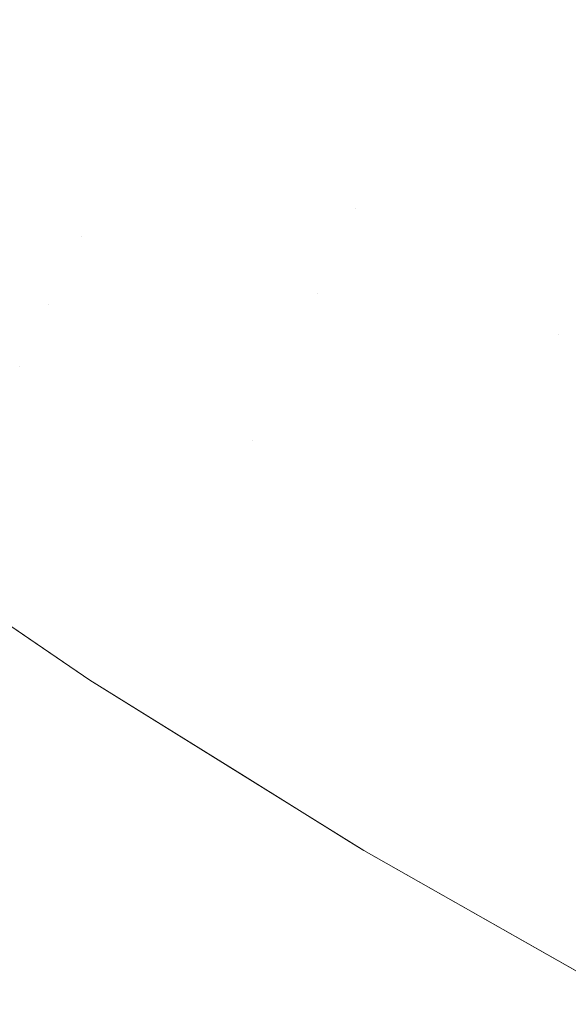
# Model space of a CAD drawing. Header units: centimetres. Extents: x -21.6 to 22.7, y 3.4 to 5.2.
# Tile 4 of 256: x -21.54369 to -21.53813, y 3.40898 to 3.41895. Entities that reach past the tile are written whole.
import ezdxf

# ---------------------------------------------------------------- set-up
doc = ezdxf.new("R2010")
doc.units = ezdxf.units.CM
doc.header["$LTSCALE"] = 2.54
doc.layers.add('Lucido design-1', color=7, linetype='Continuous')

# ---------------------------------------------------------------- blocks, each defined once
blk = doc.blocks.new('Gruppo-4-1')
at = {"color": 7, "linetype": 'Continuous', "lineweight": 9}
for points, invisible_edges in [([(-21.5384623, 3.4211658, -1872.2710799), (-21.5389634, 3.4200355, -1872.2737619), (-21.5369811, 3.4188084, -1872.2737619), (-21.536508, 3.419956, -1872.2710799)], 15), ([(-21.5369811, 3.4188084, -1872.9572661), (-21.5389634, 3.4200355, -1872.9572661), (-21.5384623, 3.4211658, -1872.9599482), (-21.536508, 3.419956, -1872.9599482)], 15), ([(-21.5423005, 3.4183755, -1872.2821254), (-21.5418659, 3.4192904, -1872.2792876), (-21.5438049, 3.4206693, -1872.2792876), (-21.5442615, 3.41977, -1872.2821254)], 15), ([(-21.5423005, 3.4183755, -1872.9489027), (-21.5442615, 3.41977, -1872.9489027), (-21.5438049, 3.4206693, -1872.9517404), (-21.5418659, 3.4192904, -1872.9517404)], 15), ([(-21.5413988, 3.4202737, -1872.2764988), (-21.5418659, 3.4192904, -1872.2792876), (-21.5398789, 3.4179701, -1872.2792876), (-21.539436, 3.4189693, -1872.2764988)], 15), ([(-21.5413988, 3.4202737, -1872.9545293), (-21.539436, 3.4189693, -1872.9545293), (-21.5398789, 3.4179701, -1872.9517404), (-21.5418659, 3.4192904, -1872.9517404)], 15), ([(-21.5374274, 3.4177259, -1872.2764988), (-21.5369811, 3.4188084, -1872.2737619), (-21.5389634, 3.4200355, -1872.2737619), (-21.539436, 3.4189693, -1872.2764988)], 15), ([(-21.5374274, 3.4177259, -1872.9545293), (-21.539436, 3.4189693, -1872.9545293), (-21.5389634, 3.4200355, -1872.9572661), (-21.5369811, 3.4188084, -1872.9572661)], 15), ([(-21.5442615, 3.41977, -1872.2821254), (-21.5446827, 3.4189403, -1872.2850088), (-21.5427015, 3.4175315, -1872.2850088), (-21.5423005, 3.4183755, -1872.2821254)], 15), ([(-21.5427015, 3.4175315, -1872.9460193), (-21.5446827, 3.4189403, -1872.9460193), (-21.5442615, 3.41977, -1872.9489027), (-21.5423005, 3.4183755, -1872.9489027)], 15), ([(-21.5402911, 3.4170402, -1872.2821254), (-21.5398789, 3.4179701, -1872.2792876), (-21.5418659, 3.4192904, -1872.2792876), (-21.5423005, 3.4183755, -1872.2821254)], 15), ([(-21.5418659, 3.4192904, -1872.9517404), (-21.5398789, 3.4179701, -1872.9517404), (-21.5402911, 3.4170402, -1872.9489027), (-21.5423005, 3.4183755, -1872.9489027)], 15), ([(-21.5430678, 3.4167605, -1872.2879344), (-21.5427015, 3.4175315, -1872.2850088), (-21.5446827, 3.4189403, -1872.2850088), (-21.5450675, 3.4181824, -1872.2879344)], 15), ([(-21.5430678, 3.4167605, -1872.9430936), (-21.5450675, 3.4181824, -1872.9430936), (-21.5446827, 3.4189403, -1872.9460193), (-21.5427015, 3.4175315, -1872.9460193)], 15), ([(-21.539436, 3.4189693, -1872.2764988), (-21.5398789, 3.4179701, -1872.2792876), (-21.5378456, 3.4167113, -1872.2792876), (-21.5374274, 3.4177259, -1872.2764988)], 15), ([(-21.5378456, 3.4167113, -1872.9517404), (-21.5398789, 3.4179701, -1872.9517404), (-21.539436, 3.4189693, -1872.9545293), (-21.5374274, 3.4177259, -1872.9545293)], 15), ([(-21.5423005, 3.4183755, -1872.2821254), (-21.5427015, 3.4175315, -1872.2850088), (-21.5406713, 3.4161824, -1872.2850088), (-21.5402911, 3.4170402, -1872.2821254)], 15), ([(-21.5423005, 3.4183755, -1872.9489027), (-21.5402911, 3.4170402, -1872.9489027), (-21.5406713, 3.4161824, -1872.9460193), (-21.5427015, 3.4175315, -1872.9460193)], 15), ([(-21.5450675, 3.4181824, -1872.2879344), (-21.5454147, 3.4174985, -1872.2908986), (-21.5433984, 3.4160646, -1872.2908986), (-21.5430678, 3.4167605, -1872.2879344)], 15), ([(-21.5433984, 3.4160646, -1872.9401294), (-21.5454147, 3.4174985, -1872.9401294), (-21.5450675, 3.4181824, -1872.9430936), (-21.5430678, 3.4167605, -1872.9430936)], 15), ([(-21.5382348, 3.4157673, -1872.2821254), (-21.5378456, 3.4167113, -1872.2792876), (-21.5398789, 3.4179701, -1872.2792876), (-21.5402911, 3.4170402, -1872.2821254)], 15), ([(-21.5402911, 3.4170402, -1872.9489027), (-21.5398789, 3.4179701, -1872.9517404), (-21.5378456, 3.4167113, -1872.9517404), (-21.5380439, 3.4162303, -1872.9503275)], 15), ([(-21.5410187, 3.4153988, -1872.2879344), (-21.5406713, 3.4161824, -1872.2850088), (-21.5427015, 3.4175315, -1872.2850088), (-21.5430678, 3.4167605, -1872.2879344)], 15), ([(-21.5430678, 3.4167605, -1872.9430936), (-21.5427015, 3.4175315, -1872.9460193), (-21.5406713, 3.4161824, -1872.9460193), (-21.5408492, 3.4157812, -1872.9445615)], 15), ([(-21.5436923, 3.415446, -1872.2938976), (-21.5433984, 3.4160646, -1872.2908986), (-21.5454147, 3.4174985, -1872.2908986), (-21.5457234, 3.4168903, -1872.2938976)], 15), ([(-21.5436923, 3.415446, -1872.9371304), (-21.5457234, 3.4168903, -1872.9371304), (-21.5454147, 3.4174985, -1872.9401294), (-21.5433984, 3.4160646, -1872.9401294)], 15), ([(-21.5382348, 3.4157673, -1872.2821254), (-21.5402911, 3.4170402, -1872.2821254), (-21.5406713, 3.4161824, -1872.2850088), (-21.5396384, 3.4155313, -1872.2850088)], 15), ([(-21.5406713, 3.4161824, -1872.9460193), (-21.5402911, 3.4170402, -1872.9489027), (-21.5382348, 3.4157673, -1872.9489027), (-21.5384181, 3.4153225, -1872.9474665)], 15), ([(-21.5380439, 3.4162303, -1872.9503275), (-21.5382348, 3.4157673, -1872.9489027), (-21.5402911, 3.4170402, -1872.9489027)], 11), ([(-21.5459928, 3.4163597, -1872.9341007), (-21.5457234, 3.4168903, -1872.9371304), (-21.5436923, 3.415446, -1872.9371304), (-21.5438252, 3.4151661, -1872.9356192)], 15), ([(-21.5430678, 3.4167605, -1872.2879344), (-21.5433984, 3.4160646, -1872.2908986), (-21.5413322, 3.4146916, -1872.2908986), (-21.5410187, 3.4153988, -1872.2879344)], 15), ([(-21.5433984, 3.4160646, -1872.9401294), (-21.5430678, 3.4167605, -1872.9430936), (-21.5410187, 3.4153988, -1872.9430936), (-21.5411797, 3.4150355, -1872.9416161)], 15), ([(-21.5408492, 3.4157812, -1872.9445615), (-21.5410187, 3.4153988, -1872.9430936), (-21.5430678, 3.4167605, -1872.9430936)], 11), ([(-21.5368122, 3.4161061, -1872.2792876), (-21.5378456, 3.4167113, -1872.2792876), (-21.5382348, 3.4157673, -1872.2821254), (-21.5371897, 3.4151552, -1872.2821254)], 15), ([(-21.5359542, 3.4150295, -1872.9503275), (-21.5361335, 3.4145598, -1872.9489027), (-21.5382348, 3.4157673, -1872.9489027), (-21.5380439, 3.4162303, -1872.9503275)], 15), ([(-21.5396384, 3.4155313, -1872.2850088), (-21.5406713, 3.4161824, -1872.2850088), (-21.5410187, 3.4153988, -1872.2879344), (-21.5399761, 3.4147416, -1872.2879344)], 15), ([(-21.5408492, 3.4157812, -1872.9445615), (-21.5406713, 3.4161824, -1872.9460193), (-21.5385938, 3.4148963, -1872.9460193), (-21.5387618, 3.414489, -1872.9445615)], 15), ([(-21.5384181, 3.4153225, -1872.9474665), (-21.5385938, 3.4148963, -1872.9460193), (-21.5406713, 3.4161824, -1872.9460193)], 11), ([(-21.5413322, 3.4146916, -1872.2908986), (-21.5433984, 3.4160646, -1872.2908986), (-21.5436923, 3.415446, -1872.2938976), (-21.5426578, 3.4147465, -1872.2938976)], 15), ([(-21.5436923, 3.415446, -1872.9371304), (-21.5433984, 3.4160646, -1872.9401294), (-21.5413322, 3.4146916, -1872.9401294), (-21.5414759, 3.4143673, -1872.938634)], 15), ([(-21.5411797, 3.4150355, -1872.9416161), (-21.5413322, 3.4146916, -1872.9401294), (-21.5433984, 3.4160646, -1872.9401294)], 11), ([(-21.5387618, 3.414489, -1872.9445615), (-21.5389218, 3.4141007, -1872.9430936), (-21.5410187, 3.4153988, -1872.9430936), (-21.5408492, 3.4157812, -1872.9445615)], 15), ([(-21.5396384, 3.4155313, -1872.2850088), (-21.5385938, 3.4148963, -1872.2850088), (-21.5382348, 3.4157673, -1872.2821254)], 11), ([(-21.5371897, 3.4151552, -1872.2821254), (-21.5382348, 3.4157673, -1872.2821254), (-21.5385938, 3.4148963, -1872.2850088), (-21.5375379, 3.4142779, -1872.2850088)], 15), ([(-21.5384181, 3.4153225, -1872.9474665), (-21.5382348, 3.4157673, -1872.9489027), (-21.5361335, 3.4145598, -1872.9489027), (-21.5363058, 3.4141087, -1872.9474665)], 15), ([(-21.5399761, 3.4147416, -1872.2879344), (-21.5389218, 3.4141007, -1872.2879344), (-21.5385938, 3.4148963, -1872.2850088), (-21.5396384, 3.4155313, -1872.2850088)], 15), ([(-21.5426578, 3.4147465, -1872.2938976), (-21.5436923, 3.415446, -1872.2938976), (-21.5439487, 3.4149061, -1872.2969274), (-21.5429076, 3.4142022, -1872.2969274)], 15), ([(-21.5438252, 3.4151661, -1872.9356192), (-21.5436923, 3.415446, -1872.9371304), (-21.5416109, 3.4140629, -1872.9371304), (-21.541737, 3.4137784, -1872.9356192)], 15), ([(-21.5414759, 3.4143673, -1872.938634), (-21.5416109, 3.4140629, -1872.9371304), (-21.5436923, 3.415446, -1872.9371304)], 11), ([(-21.5399761, 3.4147416, -1872.2879344), (-21.5410187, 3.4153988, -1872.2879344), (-21.5413322, 3.4146916, -1872.2908986), (-21.5402809, 3.414029, -1872.2908986)], 15), ([(-21.5411797, 3.4150355, -1872.9416161), (-21.5410187, 3.4153988, -1872.9430936), (-21.5389218, 3.4141007, -1872.9430936), (-21.5390739, 3.4137319, -1872.9416161)], 15), ([(-21.5363058, 3.4141087, -1872.9474665), (-21.5364709, 3.4136764, -1872.9460193), (-21.5385938, 3.4148963, -1872.9460193), (-21.5384181, 3.4153225, -1872.9474665)], 15), ([(-21.541737, 3.4137784, -1872.9356192), (-21.5418541, 3.4135142, -1872.9341007), (-21.5439487, 3.4149061, -1872.9341007), (-21.5438252, 3.4151661, -1872.9356192)], 15), ([(-21.5390739, 3.4137319, -1872.9416161), (-21.5392178, 3.4133827, -1872.9401294), (-21.5413322, 3.4146916, -1872.9401294), (-21.5411797, 3.4150355, -1872.9416161)], 15), ([(-21.5429076, 3.4142022, -1872.2969274), (-21.5439487, 3.4149061, -1872.2969274), (-21.544167, 3.4144467, -1872.2999838), (-21.5431203, 3.413739, -1872.2999838)], 15), ([(-21.5440627, 3.4146663, -1872.9325755), (-21.5439487, 3.4149061, -1872.9341007), (-21.5418541, 3.4135142, -1872.9341007), (-21.5419621, 3.4132704, -1872.9325755)], 15), ([(-21.5375379, 3.4142779, -1872.2850088), (-21.5385938, 3.4148963, -1872.2850088), (-21.5389218, 3.4141007, -1872.2879344), (-21.5378561, 3.4134765, -1872.2879344)], 15), ([(-21.5387618, 3.414489, -1872.9445615), (-21.5385938, 3.4148963, -1872.9460193), (-21.5364709, 3.4136764, -1872.9460193), (-21.5366287, 3.4132632, -1872.9445615)], 15), ([(-21.5429076, 3.4142022, -1872.2969274), (-21.5418541, 3.4135142, -1872.2969274), (-21.5416109, 3.4140629, -1872.2938976), (-21.5426578, 3.4147465, -1872.2938976)], 15), ([(-21.5426578, 3.4147465, -1872.2938976), (-21.5416109, 3.4140629, -1872.2938976), (-21.5413322, 3.4146916, -1872.2908986)], 11), ([(-21.5402809, 3.414029, -1872.2908986), (-21.5392178, 3.4133827, -1872.2908986), (-21.5389218, 3.4141007, -1872.2879344), (-21.5399761, 3.4147416, -1872.2879344)], 15), ([(-21.5419621, 3.4132704, -1872.9325755), (-21.5420611, 3.4130473, -1872.9310442), (-21.544167, 3.4144467, -1872.9310442), (-21.5440627, 3.4146663, -1872.9325755)], 15), ([(-21.5402809, 3.414029, -1872.2908986), (-21.5413322, 3.4146916, -1872.2908986), (-21.5416109, 3.4140629, -1872.2938976), (-21.5405519, 3.4133953, -1872.2938976)], 15), ([(-21.5414759, 3.4143673, -1872.938634), (-21.5413322, 3.4146916, -1872.9401294), (-21.5392178, 3.4133827, -1872.9401294), (-21.5393535, 3.4130535, -1872.938634)], 15), ([(-21.5431203, 3.413739, -1872.2999838), (-21.544167, 3.4144467, -1872.2999838), (-21.5443465, 3.4140689, -1872.3030627), (-21.5432951, 3.4133582, -1872.3030627)], 15), ([(-21.5442616, 3.4142475, -1872.9295074), (-21.544167, 3.4144467, -1872.9310442), (-21.5420611, 3.4130473, -1872.9310442), (-21.5421508, 3.4128449, -1872.9295074)], 15), ([(-21.5366287, 3.4132632, -1872.9445615), (-21.5367791, 3.4128694, -1872.9430936), (-21.5389218, 3.4141007, -1872.9430936), (-21.5387618, 3.414489, -1872.9445615)], 15), ([(-21.5393535, 3.4130535, -1872.938634), (-21.539481, 3.4127443, -1872.9371304), (-21.5416109, 3.4140629, -1872.9371304), (-21.5414759, 3.4143673, -1872.938634)], 15), ([(-21.5421508, 3.4128449, -1872.9295074), (-21.5422312, 3.4126634, -1872.9279654), (-21.5443465, 3.4140689, -1872.9279654), (-21.5442616, 3.4142475, -1872.9295074)], 15), ([(-21.5431203, 3.413739, -1872.2999838), (-21.5420611, 3.4130473, -1872.2999838), (-21.5418541, 3.4135142, -1872.2969274), (-21.5429076, 3.4142022, -1872.2969274)], 15), ([(-21.5435882, 3.4127197, -1872.3123898), (-21.5446473, 3.4134357, -1872.3123898), (-21.5456832, 3.4141034, -1872.315514), (-21.5436012, 3.4126867, -1872.315514)], 11), ([(-21.5436012, 3.4126867, -1872.315514), (-21.5456832, 3.4141034, -1872.315514), (-21.5446587, 3.4134062, -1872.915514), (-21.5429814, 3.4122648, -1872.915514)], 10), ([(-21.5432951, 3.4133582, -1872.3030627), (-21.5443465, 3.4140689, -1872.3030627), (-21.5444866, 3.413774, -1872.3061596), (-21.5434316, 3.4130608, -1872.3061596)], 15), ([(-21.5444215, 3.4139111, -1872.9264189), (-21.5443465, 3.4140689, -1872.9279654), (-21.5422312, 3.4126634, -1872.9279654), (-21.5423024, 3.4125029, -1872.9264189)], 15), ([(-21.5405519, 3.4133953, -1872.2938976), (-21.5416109, 3.4140629, -1872.2938976), (-21.5418541, 3.4135142, -1872.2969274), (-21.5407883, 3.4128424, -1872.2969274)], 15), ([(-21.541737, 3.4137784, -1872.9356192), (-21.5416109, 3.4140629, -1872.9371304), (-21.539481, 3.4127443, -1872.9371304), (-21.5396, 3.4124555, -1872.9356192)], 15), ([(-21.5405519, 3.4133953, -1872.2938976), (-21.539481, 3.4127443, -1872.2938976), (-21.5392178, 3.4133827, -1872.2908986), (-21.5402809, 3.414029, -1872.2908986)], 15), ([(-21.5378561, 3.4134765, -1872.2879344), (-21.5389218, 3.4141007, -1872.2879344), (-21.5392178, 3.4133827, -1872.2908986), (-21.5381432, 3.4127533, -1872.2908986)], 15), ([(-21.5390739, 3.4137319, -1872.9416161), (-21.5389218, 3.4141007, -1872.9430936), (-21.5367791, 3.4128694, -1872.9430936), (-21.536922, 3.4124953, -1872.9416161)], 15), ([(-21.5423024, 3.4125029, -1872.9264189), (-21.5423641, 3.4123636, -1872.9248685), (-21.5444866, 3.413774, -1872.9248685), (-21.5444215, 3.4139111, -1872.9264189)], 15), ([(-21.5434316, 3.4130608, -1872.3061596), (-21.5444866, 3.413774, -1872.3061596), (-21.5445869, 3.4135627, -1872.3092701), (-21.5435294, 3.4128478, -1872.3092701)], 15), ([(-21.5445417, 3.4136579, -1872.9233146), (-21.5444866, 3.413774, -1872.9248685), (-21.5423641, 3.4123636, -1872.9248685), (-21.5424164, 3.4122456, -1872.9233146)], 15), ([(-21.5432951, 3.4133582, -1872.3030627), (-21.5422312, 3.4126634, -1872.3030627), (-21.5420611, 3.4130473, -1872.2999838), (-21.5431203, 3.413739, -1872.2999838)], 15), ([(-21.5396, 3.4124555, -1872.9356192), (-21.5397106, 3.4121873, -1872.9341007), (-21.5418541, 3.4135142, -1872.9341007), (-21.541737, 3.4137784, -1872.9356192)], 15), ([(-21.536922, 3.4124953, -1872.9416161), (-21.5370572, 3.4121412, -1872.9401294), (-21.5392178, 3.4133827, -1872.9401294), (-21.5390739, 3.4137319, -1872.9416161)], 15), ([(-21.5424164, 3.4122456, -1872.9233146), (-21.5424593, 3.4121489, -1872.9217579), (-21.5445869, 3.4135627, -1872.9217579), (-21.5445417, 3.4136579, -1872.9233146)], 15), ([(-21.5435294, 3.4128478, -1872.3092701), (-21.5445869, 3.4135627, -1872.3092701), (-21.5446473, 3.4134357, -1872.3123898), (-21.5435882, 3.4127197, -1872.3123898)], 15), ([(-21.5446221, 3.4134886, -1872.920199), (-21.5445869, 3.4135627, -1872.9217579), (-21.5424593, 3.4121489, -1872.9217579), (-21.5424927, 3.4120736, -1872.920199)], 15), ([(-21.5446624, 3.4134039, -1872.9170764), (-21.5446473, 3.4134357, -1872.9186383), (-21.5425165, 3.4120198, -1872.9186383), (-21.5425308, 3.4119875, -1872.9170764)], 15), ([(-21.5424927, 3.4120736, -1872.920199), (-21.5425165, 3.4120198, -1872.9186383), (-21.5446473, 3.4134357, -1872.9186383), (-21.5446221, 3.4134886, -1872.920199)], 15), ([(-21.5407883, 3.4128424, -1872.2969274), (-21.5418541, 3.4135142, -1872.2969274), (-21.5420611, 3.4130473, -1872.2999838), (-21.5409896, 3.4123719, -1872.2999838)], 15), ([(-21.5419621, 3.4132704, -1872.9325755), (-21.5418541, 3.4135142, -1872.9341007), (-21.5397106, 3.4121873, -1872.9341007), (-21.5398127, 3.4119398, -1872.9325755)], 15), ([(-21.5381432, 3.4127533, -1872.2908986), (-21.5370572, 3.4121412, -1872.2908986), (-21.5367791, 3.4128694, -1872.2879344), (-21.5378561, 3.4134765, -1872.2879344)], 15), ([(-21.5429814, 3.4122648, -1872.915514), (-21.5446587, 3.4134062, -1872.915514), (-21.5446624, 3.4134039, -1872.9170764)], 10), ([(-21.5446624, 3.4134039, -1872.9170764), (-21.5425308, 3.4119875, -1872.9170764), (-21.5429814, 3.4122648, -1872.915514)], 11), ([(-21.5434316, 3.4130608, -1872.3061596), (-21.5423641, 3.4123636, -1872.3061596), (-21.5422312, 3.4126634, -1872.3030627), (-21.5432951, 3.4133582, -1872.3030627)], 15), ([(-21.5407883, 3.4128424, -1872.2969274), (-21.5397106, 3.4121873, -1872.2969274), (-21.539481, 3.4127443, -1872.2938976), (-21.5405519, 3.4133953, -1872.2938976)], 15), ([(-21.5381432, 3.4127533, -1872.2908986), (-21.5392178, 3.4133827, -1872.2908986), (-21.539481, 3.4127443, -1872.2938976), (-21.5383984, 3.4121103, -1872.2938976)], 15), ([(-21.5393535, 3.4130535, -1872.938634), (-21.5392178, 3.4133827, -1872.9401294), (-21.5370572, 3.4121412, -1872.9401294), (-21.5371848, 3.4118072, -1872.938634)], 15), ([(-21.5398127, 3.4119398, -1872.9325755), (-21.5399061, 3.4117132, -1872.9310442), (-21.5420611, 3.4130473, -1872.9310442), (-21.5419621, 3.4132704, -1872.9325755)], 15), ([(-21.5435294, 3.4128478, -1872.3092701), (-21.5424593, 3.4121489, -1872.3092701), (-21.5423641, 3.4123636, -1872.3061596), (-21.5434316, 3.4130608, -1872.3061596)], 15), ([(-21.5409896, 3.4123719, -1872.2999838), (-21.5420611, 3.4130473, -1872.2999838), (-21.5422312, 3.4126634, -1872.3030627), (-21.541155, 3.411985, -1872.3030627)], 15), ([(-21.5421508, 3.4128449, -1872.9295074), (-21.5420611, 3.4130473, -1872.9310442), (-21.5399061, 3.4117132, -1872.9310442), (-21.5399908, 3.4115077, -1872.9295074)], 15), ([(-21.5371848, 3.4118072, -1872.938634), (-21.5373045, 3.4114936, -1872.9371304), (-21.539481, 3.4127443, -1872.9371304), (-21.5393535, 3.4130535, -1872.938634)], 15), ([(-21.5435882, 3.4127197, -1872.3123898), (-21.5425165, 3.4120198, -1872.3123898), (-21.5424593, 3.4121489, -1872.3092701), (-21.5435294, 3.4128478, -1872.3092701)], 15), ([(-21.5399908, 3.4115077, -1872.9295074), (-21.5400667, 3.4113234, -1872.9279654), (-21.5422312, 3.4126634, -1872.9279654), (-21.5421508, 3.4128449, -1872.9295074)], 15), ([(-21.5409896, 3.4123719, -1872.2999838), (-21.5399061, 3.4117132, -1872.2999838), (-21.5397106, 3.4121873, -1872.2969274), (-21.5407883, 3.4128424, -1872.2969274)], 15), ([(-21.5383984, 3.4121103, -1872.2938976), (-21.539481, 3.4127443, -1872.2938976), (-21.5397106, 3.4121873, -1872.2969274), (-21.5386212, 3.4115492, -1872.2969274)], 15), ([(-21.5396, 3.4124555, -1872.9356192), (-21.539481, 3.4127443, -1872.9371304), (-21.5373045, 3.4114936, -1872.9371304), (-21.5374164, 3.4112007, -1872.9356192)], 15), ([(-21.5383984, 3.4121103, -1872.2938976), (-21.5373045, 3.4114936, -1872.2938976), (-21.5370572, 3.4121412, -1872.2908986), (-21.5381432, 3.4127533, -1872.2908986)], 15), ([(-21.5436012, 3.4126867, -1872.315514), (-21.5429814, 3.4122648, -1872.315514), (-21.5425165, 3.4120198, -1872.3123898), (-21.5435882, 3.4127197, -1872.3123898)], 14), ([(-21.5429814, 3.4122648, -1872.915514), (-21.5429814, 3.4122648, -1872.315514), (-21.5436012, 3.4126867, -1872.315514)], 9), ([(-21.541155, 3.411985, -1872.3030627), (-21.5422312, 3.4126634, -1872.3030627), (-21.5423641, 3.4123636, -1872.3061596), (-21.5412842, 3.4116829, -1872.3061596)], 15), ([(-21.5423024, 3.4125029, -1872.9264189), (-21.5422312, 3.4126634, -1872.9279654), (-21.5400667, 3.4113234, -1872.9279654), (-21.5401339, 3.4111605, -1872.9264189)], 15), ([(-21.5401339, 3.4111605, -1872.9264189), (-21.5401922, 3.4110191, -1872.9248685), (-21.5423641, 3.4123636, -1872.9248685), (-21.5423024, 3.4125029, -1872.9264189)], 15), ([(-21.5374164, 3.4112007, -1872.9356192), (-21.5375203, 3.4109286, -1872.9341007), (-21.5397106, 3.4121873, -1872.9341007), (-21.5396, 3.4124555, -1872.9356192)], 15), ([(-21.5412842, 3.4116829, -1872.3061596), (-21.5423641, 3.4123636, -1872.3061596), (-21.5424593, 3.4121489, -1872.3092701), (-21.5413768, 3.4114665, -1872.3092701)], 15), ([(-21.5424164, 3.4122456, -1872.9233146), (-21.5423641, 3.4123636, -1872.9248685), (-21.5401922, 3.4110191, -1872.9248685), (-21.5402416, 3.4108992, -1872.9233146)], 15), ([(-21.541155, 3.411985, -1872.3030627), (-21.5400667, 3.4113234, -1872.3030627), (-21.5399061, 3.4117132, -1872.2999838), (-21.5409896, 3.4123719, -1872.2999838)], 15), ([(-21.5414324, 3.4113364, -1872.3123898), (-21.5425165, 3.4120198, -1872.3123898), (-21.5429814, 3.4122648, -1872.315514), (-21.5414421, 3.4113072, -1872.315514)], 11), ([(-21.5429814, 3.4122648, -1872.915514), (-21.540203, 3.4105363, -1872.915514), (-21.540203, 3.4105363, -1872.315514), (-21.5403523, 3.4106292, -1872.315514)], 10), ([(-21.5403523, 3.4106292, -1872.315514), (-21.5414421, 3.4113072, -1872.315514), (-21.5429814, 3.4122648, -1872.315514), (-21.5429814, 3.4122648, -1872.915514)], 12), ([(-21.5403496, 3.4106372, -1872.9170764), (-21.540203, 3.4105363, -1872.915514), (-21.5429814, 3.4122648, -1872.915514), (-21.5425308, 3.4119875, -1872.9170764)], 13), ([(-21.5402416, 3.4108992, -1872.9233146), (-21.5402821, 3.4108011, -1872.9217579), (-21.5424593, 3.4121489, -1872.9217579), (-21.5424164, 3.4122456, -1872.9233146)], 15), ([(-21.5413768, 3.4114665, -1872.3092701), (-21.5424593, 3.4121489, -1872.3092701), (-21.5425165, 3.4120198, -1872.3123898), (-21.5414324, 3.4113364, -1872.3123898)], 15), ([(-21.5424927, 3.4120736, -1872.920199), (-21.5424593, 3.4121489, -1872.9217579), (-21.5402821, 3.4108011, -1872.9217579), (-21.5403136, 3.4107246, -1872.920199)], 15), ([(-21.5386212, 3.4115492, -1872.2969274), (-21.5397106, 3.4121873, -1872.2969274), (-21.5399061, 3.4117132, -1872.2999838), (-21.5388108, 3.4110717, -1872.2999838)], 15), ([(-21.5398127, 3.4119398, -1872.9325755), (-21.5397106, 3.4121873, -1872.9341007), (-21.5375203, 3.4109286, -1872.9341007), (-21.5376162, 3.4106776, -1872.9325755)], 15), ([(-21.5403136, 3.4107246, -1872.920199), (-21.5403361, 3.41067, -1872.9186383), (-21.5425165, 3.4120198, -1872.9186383), (-21.5424927, 3.4120736, -1872.920199)], 15), ([(-21.5386212, 3.4115492, -1872.2969274), (-21.5375203, 3.4109286, -1872.2969274), (-21.5373045, 3.4114936, -1872.2938976), (-21.5383984, 3.4121103, -1872.2938976)], 15), ([(-21.5425308, 3.4119875, -1872.9170764), (-21.5425165, 3.4120198, -1872.9186383), (-21.5403361, 3.41067, -1872.9186383), (-21.5403496, 3.4106372, -1872.9170764)], 15), ([(-21.5412842, 3.4116829, -1872.3061596), (-21.5401922, 3.4110191, -1872.3061596), (-21.5400667, 3.4113234, -1872.3030627), (-21.541155, 3.411985, -1872.3030627)], 15), ([(-21.5376162, 3.4106776, -1872.9325755), (-21.5377039, 3.4104478, -1872.9310442), (-21.5399061, 3.4117132, -1872.9310442), (-21.5398127, 3.4119398, -1872.9325755)], 15), ([(-21.5413768, 3.4114665, -1872.3092701), (-21.5402821, 3.4108011, -1872.3092701), (-21.5401922, 3.4110191, -1872.3061596), (-21.5412842, 3.4116829, -1872.3061596)], 15), ([(-21.5388108, 3.4110717, -1872.2999838), (-21.5399061, 3.4117132, -1872.2999838), (-21.5400667, 3.4113234, -1872.3030627), (-21.5389666, 3.4106791, -1872.3030627)], 15), ([(-21.5399908, 3.4115077, -1872.9295074), (-21.5399061, 3.4117132, -1872.9310442), (-21.5377039, 3.4104478, -1872.9310442), (-21.5377835, 3.4102393, -1872.9295074)], 15), ([(-21.5388108, 3.4110717, -1872.2999838), (-21.5377039, 3.4104478, -1872.2999838), (-21.5375203, 3.4109286, -1872.2969274), (-21.5386212, 3.4115492, -1872.2969274)], 15), ([(-21.5414324, 3.4113364, -1872.3123898), (-21.5403361, 3.41067, -1872.3123898), (-21.5402821, 3.4108011, -1872.3092701), (-21.5413768, 3.4114665, -1872.3092701)], 15), ([(-21.5377835, 3.4102393, -1872.9295074), (-21.5378549, 3.4100524, -1872.9279654), (-21.5400667, 3.4113234, -1872.9279654), (-21.5399908, 3.4115077, -1872.9295074)], 15), ([(-21.5414421, 3.4113072, -1872.315514), (-21.5403523, 3.4106292, -1872.315514), (-21.5403361, 3.41067, -1872.3123898), (-21.5414324, 3.4113364, -1872.3123898)], 14), ([(-21.5389666, 3.4106791, -1872.3030627), (-21.5400667, 3.4113234, -1872.3030627), (-21.5401922, 3.4110191, -1872.3061596), (-21.5390883, 3.4103726, -1872.3061596)], 15), ([(-21.5401339, 3.4111605, -1872.9264189), (-21.5400667, 3.4113234, -1872.9279654), (-21.5378549, 3.4100524, -1872.9279654), (-21.537918, 3.4098872, -1872.9264189)], 15), ([(-21.537918, 3.4098872, -1872.9264189), (-21.5379728, 3.4097437, -1872.9248685), (-21.5401922, 3.4110191, -1872.9248685), (-21.5401339, 3.4111605, -1872.9264189)], 15), ([(-21.5389666, 3.4106791, -1872.3030627), (-21.5378549, 3.4100524, -1872.3030627), (-21.5377039, 3.4104478, -1872.2999838), (-21.5388108, 3.4110717, -1872.2999838)], 15), ([(-21.5390883, 3.4103726, -1872.3061596), (-21.5401922, 3.4110191, -1872.3061596), (-21.5402821, 3.4108011, -1872.3092701), (-21.5391755, 3.410153, -1872.3092701)], 15), ([(-21.5402416, 3.4108992, -1872.9233146), (-21.5401922, 3.4110191, -1872.9248685), (-21.5379728, 3.4097437, -1872.9248685), (-21.5380192, 3.4096222, -1872.9233146)], 15), ([(-21.5380192, 3.4096222, -1872.9233146), (-21.5380573, 3.4095226, -1872.9217579), (-21.5402821, 3.4108011, -1872.9217579), (-21.5402416, 3.4108992, -1872.9233146)], 15), ([(-21.5391755, 3.410153, -1872.3092701), (-21.5402821, 3.4108011, -1872.3092701), (-21.5403361, 3.41067, -1872.3123898), (-21.5392279, 3.4100209, -1872.3123898)], 15), ([(-21.5403136, 3.4107246, -1872.920199), (-21.5402821, 3.4108011, -1872.9217579), (-21.5380573, 3.4095226, -1872.9217579), (-21.5380869, 3.4094451, -1872.920199)], 15), ([(-21.5392279, 3.4100209, -1872.3123898), (-21.5403361, 3.41067, -1872.3123898), (-21.5403523, 3.4106292, -1872.315514), (-21.540203, 3.4105363, -1872.315514)], 11), ([(-21.5403496, 3.4106372, -1872.9170764), (-21.5403361, 3.41067, -1872.9186383), (-21.538108, 3.4093896, -1872.9186383), (-21.5381207, 3.4093564, -1872.9170764)], 15), ([(-21.5381207, 3.4093564, -1872.9170764), (-21.5374551, 3.4089793, -1872.915514), (-21.540203, 3.4105363, -1872.915514), (-21.5403496, 3.4106372, -1872.9170764)], 13), ([(-21.5380869, 3.4094451, -1872.920199), (-21.538108, 3.4093896, -1872.9186383), (-21.5403361, 3.41067, -1872.9186383), (-21.5403136, 3.4107246, -1872.920199)], 15), ([(-21.5390883, 3.4103726, -1872.3061596), (-21.5379728, 3.4097437, -1872.3061596), (-21.5378549, 3.4100524, -1872.3030627), (-21.5389666, 3.4106791, -1872.3030627)], 15), ([(-21.540203, 3.4105363, -1872.315514), (-21.5381192, 3.4093555, -1872.315514), (-21.538108, 3.4093896, -1872.3123898), (-21.5392279, 3.4100209, -1872.3123898)], 14), ([(-21.540203, 3.4105363, -1872.915514), (-21.5374551, 3.4089793, -1872.915514), (-21.5374551, 3.4089793, -1872.315514), (-21.5381192, 3.4093555, -1872.315514)], 10), ([(-21.5381192, 3.4093555, -1872.315514), (-21.540203, 3.4105363, -1872.315514), (-21.540203, 3.4105363, -1872.915514)], 10), ([(-21.5391755, 3.410153, -1872.3092701), (-21.5380573, 3.4095226, -1872.3092701), (-21.5379728, 3.4097437, -1872.3061596), (-21.5390883, 3.4103726, -1872.3061596)], 15), ([(-21.5392279, 3.4100209, -1872.3123898), (-21.538108, 3.4093896, -1872.3123898), (-21.5380573, 3.4095226, -1872.3092701), (-21.5391755, 3.410153, -1872.3092701)], 15)]:
    blk.add_3dface(points, dxfattribs=dict(at, invisible_edges=invisible_edges))
blk = doc.blocks.new('Gruppo-5-1')
at = {"color": 7}
blk.add_blockref('Gruppo-4-1', (0, 0), dxfattribs=at)

msp = doc.modelspace()

# ---------------------------------------------------------------- block references
at = {"layer": 'Lucido design-1', "color": 7}
msp.add_blockref('Gruppo-5-1', (0, 0), dxfattribs=at)

doc.saveas('drawing.dxf')
